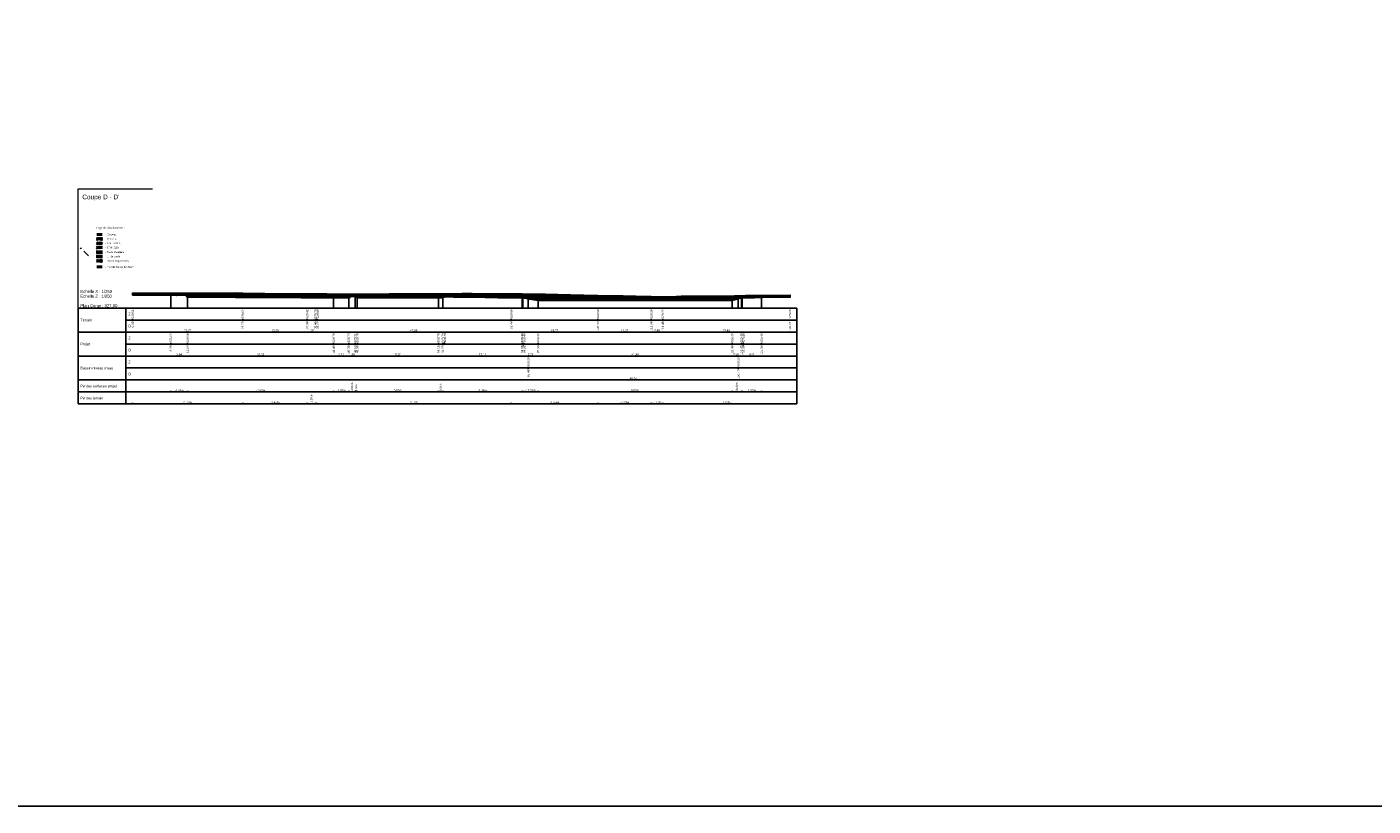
# Model space of a CAD drawing. Header units: centimetres. Extents: x -11246 to 29725, y -11714 to 13666.
# Tile 38 of 79: x 13154 to 16061, y 0 to 1681. Entities that reach past the tile are written whole.
import ezdxf
from ezdxf.enums import TextEntityAlignment as Align

# ---------------------------------------------------------------- set-up
doc = ezdxf.new("R2010")
doc.units = ezdxf.units.CM
doc.layers.add('0- Coupes', color=7, linetype='Continuous')
for name, color, linetype, lineweight in [('05-ANO Cotations', 7, 'Continuous', 15), ('Coupe - Cadre', 5, 'Continuous', 0), ('Coupe - Projet', 5, 'Continuous', 0), ('Coupe - Structure', 5, 'Continuous', 0), ('Coupe - Terrain', 5, 'Continuous', 0), ('Coupe - Terrassement', 5, 'Continuous', 0), ('Terrain - Profils - Calque temporaire', 5, 'Continuous', 0)]:
    doc.layers.add(name, color=color, linetype=linetype, lineweight=lineweight)
doc.styles.add('CoteHor', font='arial.ttf', dxfattribs={"height": 0.0022})
doc.styles.add('CoteHorA', font='arial.ttf', dxfattribs={"height": 0.0022})
doc.styles.add('CoteHorB', font='arial.ttf', dxfattribs={"height": 0.0022})
doc.styles.add('CoteHorC', font='arial.ttf', dxfattribs={"height": 0.0022})
doc.styles.add('CoteHorD', font='arial.ttf', dxfattribs={"height": 0.0022})
doc.styles.add('CoteTitre', font='arial.ttf', dxfattribs={"height": 0.0017})
doc.styles.add('CoteTitreA', font='arial.ttf', dxfattribs={"height": 0.0017})
doc.styles.add('CoteTitreB', font='arial.ttf', dxfattribs={"height": 0.0017})
doc.styles.add('CoteTitreC', font='arial.ttf', dxfattribs={"height": 0.0017})
doc.styles.add('CoteTitreD', font='arial.ttf', dxfattribs={"height": 0.0017})
doc.styles.add('CoteVert', font='arial.ttf', dxfattribs={"height": 0.0017})
doc.styles.add('CoteVertA', font='arial.ttf', dxfattribs={"height": 0.0017})
doc.styles.add('CoteVertB', font='arial.ttf', dxfattribs={"height": 0.0017})
doc.styles.add('ProfilCartouche', font='arial.ttf', dxfattribs={"height": 0.0025})
pattern_1 = [(90, (0, 0), (-0.225, 1e-17), []), (180, (0, 0), (-3e-17, -0.225), [])]
pattern_2 = [(135, (0, 0), (-0.31819805, -0.31819805), [])]
pattern_3 = [(135, (-19.38822, -186.32754), (-0.11156512, -0.11156512), []), (225, (-19.38822, -186.32754), (0.11156512, -0.11156512), [])]

# ---------------------------------------------------------------- blocks, each defined once
blk = doc.blocks.new('CADRE_4')
h = blk.add_hatch()
h.set_pattern_fill('_USER', color=31, scale=58.203949, angle=135, style=0, double=1, pattern_type=0)
h.set_pattern_definition([(135, (-11, 306), (-41.156, -41.156), []), (225, (-11, 306), (41.156, -41.156), [])])
h.paths.add_polyline_path([(-11.28, 339.8), (-9.23, 339.8), (-9.23, 340.82), (-11.28, 340.82)])
h = blk.add_hatch()
h.set_pattern_fill('_USER', color=214, scale=116.407899, angle=135, style=0, pattern_type=0)
h.set_pattern_definition([(135, (-11, 306), (-82.31, -82.31), [])])
h.paths.add_polyline_path([(-11.28, 338.26), (-9.23, 338.26), (-9.23, 339.29), (-11.28, 339.29)])
h = blk.add_hatch()
h.set_pattern_fill('_USER', color=154, scale=43.652962, angle=104.04, style=0, pattern_type=0)
h.set_pattern_definition([(104.04, (-11, 306), (-42.35, -10.59), [])])
h.paths.add_polyline_path([(-11.28, 333.66), (-9.23, 333.66), (-9.23, 334.68), (-11.28, 334.68)])
at = {"color": 7, "linetype": 'Continuous'}
for p, q in [((0, 329.75), (0, 330.27)), ((0, 329.75), (0, 330.27)), ((8.23, 327), (8.23, 330.02)), ((8.23, 327), (8.23, 330.02)), ((11.87, 327), (11.87, 329.96)), ((11.87, 327), (11.87, 329.96)), ((23.77, 329.76), (23.77, 330.28)), ((23.77, 329.76), (23.77, 330.28)), ((37.68, 329.56), (37.68, 330.08)), ((37.68, 329.56), (37.68, 330.08)), ((39.46, 329.53), (39.46, 330.04)), ((39.46, 329.53), (39.46, 330.04)), ((39.67, 329.54), (39.67, 330.05)), ((39.67, 329.54), (39.67, 330.05)), ((43.4, 327), (43.4, 329.79)), ((43.4, 327), (43.4, 329.79)), ((46.65, 327), (46.65, 329.73)), ((46.65, 327), (46.65, 329.73)), ((48.04, 327), (48.04, 329.71)), ((48.04, 327), (48.04, 329.71)), ((48.5, 327), (48.5, 329.7)), ((48.5, 327), (48.5, 329.7)), ((66.01, 327), (66.01, 329.7)), ((66.01, 327), (66.01, 329.7)), ((66.97, 327), (66.97, 329.7)), ((66.97, 327), (66.97, 329.7)), ((66.97, 327), (66.97, 329.63)), ((81.75, 329.59), (81.75, 330.11)), ((81.75, 329.59), (81.75, 330.11)), ((84.08, 327), (84.08, 329.4)), ((84.08, 327), (84.08, 329.4)), ((84.28, 327), (84.28, 329.4)), ((84.28, 327), (84.28, 329.4)), ((85.43, 327), (85.43, 329.2)), ((85.43, 327), (85.43, 329.2)), ((87.56, 327), (87.56, 328.83)), ((87.56, 327), (87.56, 328.83)), ((100.47, 329.24), (100.47, 329.76)), ((100.47, 329.24), (100.47, 329.76)), ((111.99, 329), (111.99, 329.52)), ((111.99, 329), (111.99, 329.52)), ((114.48, 328.96), (114.48, 329.47)), ((114.48, 328.96), (114.48, 329.47)), ((129.46, 327), (129.46, 328.83)), ((129.46, 327), (129.46, 328.83)), ((130.77, 327), (130.77, 329.2)), ((130.77, 327), (130.77, 329.2)), ((131.47, 327), (131.47, 329.4)), ((131.47, 327), (131.47, 329.4)), ((131.59, 327), (131.59, 329.4)), ((131.59, 327), (131.59, 329.4)), ((135.8, 327), (135.8, 329.49)), ((135.8, 327), (135.8, 329.49)), ((141.97, 329.3), (141.97, 329.82)), ((141.97, 329.3), (141.97, 329.82)), ((-11.8, 306.31), (-11.8, 327)), ((143.41, 327), (-11.8, 327)), ((143.41, 327), (-11.8, 327)), ((-11.8, 327), (-11.8, 306.31)), ((-11.8, 327), (-11.8, 306.31)), ((-1.45, 327), (-1.45, 306.31)), ((143.41, 306.31), (143.41, 327)), ((143.41, 327), (143.41, 306.31)), ((143.41, 327), (143.41, 306.31)), ((143.41, 324.41), (-1.45, 324.41)), ((143.41, 321.83), (-11.8, 321.83)), ((143.41, 321.83), (-11.8, 321.83)), ((143.41, 319.24), (-1.45, 319.24)), ((143.41, 316.65), (-11.8, 316.65)), ((143.41, 316.65), (-11.8, 316.65)), ((143.41, 314.07), (-1.45, 314.07)), ((143.41, 311.48), (-11.8, 311.48)), ((143.41, 311.48), (-11.8, 311.48)), ((143.41, 311.48), (-11.8, 311.48)), ((143.41, 308.89), (-11.8, 308.89)), ((143.41, 308.89), (-11.8, 308.89)), ((143.41, 306.31), (-11.8, 306.31)), ((143.41, 306.31), (-11.8, 306.31)), ((143.41, 306.31), (-11.8, 306.31))]:
    blk.add_line(p, q, dxfattribs=at)
at = {"color": 114, "linetype": 'Continuous'}
for p, q in [((0, 324.67), (0, 324.41)), ((0, 324.15), (0, 324.41)), ((23.77, 324.67), (23.77, 324.41)), ((23.77, 324.15), (23.77, 324.41)), ((37.68, 324.67), (37.68, 324.41)), ((37.68, 324.15), (37.68, 324.41)), ((39.46, 324.67), (39.46, 324.41)), ((39.46, 324.15), (39.46, 324.41)), ((39.94, 324.67), (39.67, 324.41)), ((39.94, 324.15), (39.67, 324.41)), ((81.75, 324.67), (81.75, 324.41)), ((81.75, 324.15), (81.75, 324.41)), ((100.47, 324.67), (100.47, 324.41)), ((100.47, 324.15), (100.47, 324.41)), ((111.99, 324.67), (111.99, 324.41)), ((111.99, 324.15), (111.99, 324.41)), ((114.48, 324.67), (114.48, 324.41)), ((114.48, 324.15), (114.48, 324.41)), ((0, 306.56), (0, 306.31)), ((23.77, 306.56), (23.77, 306.31)), ((37.68, 306.56), (37.68, 306.31)), ((39.46, 306.56), (39.46, 306.31)), ((39.67, 306.56), (39.67, 306.31)), ((81.75, 306.56), (81.75, 306.31)), ((100.47, 306.56), (100.47, 306.31)), ((111.99, 306.56), (111.99, 306.31)), ((114.48, 306.56), (114.48, 306.31))]:
    blk.add_line(p, q, dxfattribs=at)
at = {"color": 251, "linetype": 'Continuous'}
for p, q in [((8.23, 319.5), (8.23, 319.24)), ((8.23, 318.98), (8.23, 319.24)), ((11.87, 319.5), (11.87, 319.24)), ((11.87, 318.98), (11.87, 319.24)), ((43.4, 319.5), (43.4, 319.24)), ((43.4, 318.98), (43.4, 319.24)), ((46.65, 319.5), (46.65, 319.24)), ((46.65, 318.98), (46.65, 319.24)), ((48.04, 319.5), (48.04, 319.24)), ((48.04, 318.98), (48.04, 319.24)), ((48.52, 319.5), (48.5, 319.24)), ((48.52, 318.98), (48.5, 319.24)), ((66.01, 319.5), (66.01, 319.24)), ((66.01, 318.98), (66.01, 319.24)), ((66.97, 319.5), (66.97, 319.24)), ((67.45, 319.5), (66.97, 319.24)), ((66.97, 318.98), (66.97, 319.24)), ((84.08, 319.5), (84.08, 319.24)), ((84.08, 318.98), (84.08, 319.24)), ((84.57, 319.5), (84.28, 319.24)), ((84.57, 318.98), (84.28, 319.24)), ((87.56, 319.5), (87.56, 319.24)), ((87.56, 318.98), (87.56, 319.24)), ((129.46, 319.5), (129.46, 319.24)), ((129.46, 318.98), (129.46, 319.24)), ((131.47, 319.5), (131.47, 319.24)), ((131.47, 318.98), (131.47, 319.24)), ((131.96, 319.5), (131.59, 319.24)), ((131.96, 318.98), (131.59, 319.24)), ((135.8, 319.5), (135.8, 319.24)), ((135.8, 318.98), (135.8, 319.24)), ((8.23, 309.15), (8.23, 308.89)), ((11.87, 309.15), (11.87, 308.89)), ((11.87, 309.15), (11.87, 308.89)), ((43.4, 309.15), (43.4, 308.89)), ((46.65, 309.15), (46.65, 308.89)), ((46.65, 309.15), (46.65, 308.89)), ((48.04, 309.15), (48.04, 308.89)), ((48.5, 309.15), (48.5, 308.89)), ((48.5, 309.15), (48.5, 308.89)), ((66.01, 309.15), (66.01, 308.89)), ((66.97, 309.15), (66.97, 308.89)), ((66.97, 309.15), (66.97, 308.89)), ((84.08, 309.15), (84.08, 308.89)), ((84.08, 309.15), (84.08, 308.89)), ((84.28, 309.15), (84.28, 308.89)), ((87.56, 309.15), (87.56, 308.89)), ((129.46, 309.15), (129.46, 308.89)), ((131.47, 309.15), (131.47, 308.89)), ((131.59, 309.15), (131.59, 308.89)), ((131.59, 309.15), (131.59, 308.89)), ((135.8, 309.15), (135.8, 308.89))]:
    blk.add_line(p, q, dxfattribs=at)
at = {"color": 150, "linetype": 'Continuous'}
for p, q in [((85.43, 314.32), (85.43, 314.07)), ((85.43, 313.81), (85.43, 314.07)), ((130.77, 314.32), (130.77, 314.07)), ((130.77, 313.81), (130.77, 314.07))]:
    blk.add_line(p, q, dxfattribs=at)
at = {"style": 'ProfilCartouche'}
for s, p in [('Echelle X : 1/250', (-11.28, 330.58)), ('Echelle Z : 1/250', (-11.28, 329.56)), ('Plan Comp : 327.00', (-11.28, 327.51))]:
    blk.add_text(s, height=0.6467, dxfattribs=at).set_placement(p, align=Align.MIDDLE_LEFT)
at = {"color": 114}
for s, height, style, p in [('Z', 0.569, 'CoteHor', (-0.93, 325.71)), ('Terrain', 0.569, 'CoteHor', (-11.28, 324.41)), ('D', 0.569, 'CoteHor', (-0.93, 323.12)), ('Pentes terrain', 0.5691, 'CoteHorD', (-11.28, 307.6))]:
    blk.add_text(s, height=height, dxfattribs=dict(at, style=style)).set_placement(p, align=Align.MIDDLE_LEFT)
for s, style, p in [('330.01', 'CoteVert', (0, 324.8)), ('330.02', 'CoteVert', (23.77, 324.8)), ('329.82', 'CoteVert', (37.68, 324.8)), ('329.78', 'CoteVert', (39.46, 324.8)), ('329.80', 'CoteVert', (39.94, 324.8)), ('329.85', 'CoteVert', (81.75, 324.8)), ('329.50', 'CoteVert', (100.47, 324.8)), ('329.26', 'CoteVert', (111.99, 324.8)), ('329.22', 'CoteVert', (114.48, 324.8)), ('329.56', 'CoteVert', (141.97, 324.8)), ('-2.10%', 'CoteTitreD', (38.57, 306.36))]:
    blk.add_text(s, height=0.44, rotation=90, dxfattribs=dict(at, style=style)).set_placement(p, align=Align.MIDDLE_LEFT)
at = {"color": 114, "style": 'CoteVert'}
for s, p in [('0.00', (0, 324.03)), ('23.77', (23.77, 324.03)), ('37.68', (37.68, 324.03)), ('39.46', (39.46, 324.03)), ('39.67', (39.94, 324.03)), ('81.75', (81.75, 324.03)), ('100.47', (100.47, 324.03)), ('111.99', (111.99, 324.03)), ('114.48', (114.48, 324.03)), ('141.97', (141.97, 324.03))]:
    blk.add_text(s, height=0.44, rotation=90, dxfattribs=at).set_placement(p, align=Align.MIDDLE_RIGHT)
at = {"color": 251}
for s, height, style, p in [('Z', 0.569, 'CoteHorA', (-0.93, 320.53)), ('Projet', 0.569, 'CoteHorA', (-11.28, 319.24)), ('D', 0.569, 'CoteHorA', (-0.93, 317.95)), ('Pentes surfaces projet', 0.5691, 'CoteHorC', (-11.28, 310.19))]:
    blk.add_text(s, height=height, dxfattribs=dict(at, style=style)).set_placement(p, align=Align.MIDDLE_LEFT)
for s, height, style, p in [('330.02', 0.44, 'CoteVertA', (8.23, 319.63)), ('329.96', 0.44, 'CoteVertA', (11.87, 319.63)), ('329.79', 0.44, 'CoteVertA', (43.4, 319.63)), ('329.73', 0.44, 'CoteVertA', (46.65, 319.63)), ('329.71', 0.44, 'CoteVertA', (48.04, 319.63)), ('329.70', 0.44, 'CoteVertA', (48.52, 319.63)), ('329.70', 0.44, 'CoteVertA', (66.01, 319.63)), ('329.70', 0.44, 'CoteVertA', (66.97, 319.63)), ('329.63', 0.44, 'CoteVertA', (67.45, 319.63)), ('329.40', 0.44, 'CoteVertA', (84.08, 319.63)), ('329.40', 0.44, 'CoteVertA', (84.57, 319.63)), ('328.83', 0.44, 'CoteVertA', (87.56, 319.63)), ('328.83', 0.44, 'CoteVertA', (129.46, 319.63)), ('329.40', 0.44, 'CoteVertA', (131.47, 319.63)), ('329.40', 0.44, 'CoteVertA', (131.96, 319.63)), ('329.49', 0.44, 'CoteVertA', (135.8, 319.63)), ('-1.55%', 0.44, 'CoteTitreC', (47.35, 308.94)), ('-1.55%', 0.373, 'CoteTitreC', (48.27, 308.94)), ('0.00%', 0.44, 'CoteTitreC', (66.49, 308.94)), ('28.39%', 0.44, 'CoteTitreC', (130.47, 308.94))]:
    blk.add_text(s, height=height, rotation=90, dxfattribs=dict(at, style=style)).set_placement(p, align=Align.MIDDLE_LEFT)
at = {"color": 114}
for s, style, p in [('23.77', 'CoteTitre', (11.89, 321.83)), ('13.90', 'CoteTitre', (30.73, 321.83)), ('1.78', 'CoteTitre', (38.57, 321.83)), ('42.09', 'CoteTitre', (60.71, 321.83)), ('18.72', 'CoteTitre', (91.11, 321.83)), ('11.52', 'CoteTitre', (106.23, 321.83)), ('2.49', 'CoteTitre', (113.23, 321.83)), ('27.49', 'CoteTitre', (128.22, 321.83)), ('0.07%', 'CoteTitreD', (11.89, 306.31)), ('-1.45%', 'CoteTitreD', (30.73, 306.31)), ('0.12%', 'CoteTitreD', (60.71, 306.31)), ('-1.85%', 'CoteTitreD', (91.11, 306.31)), ('-2.09%', 'CoteTitreD', (106.23, 306.31)), ('-1.77%', 'CoteTitreD', (113.23, 306.31)), ('1.26%', 'CoteTitreD', (128.22, 306.31))]:
    blk.add_text(s, height=0.44, dxfattribs=dict(at, style=style)).set_placement(p, align=Align.BOTTOM_CENTER)
at = {"color": 251, "style": 'CoteVertA'}
for s, p in [('8.23', (8.23, 318.85)), ('11.87', (11.87, 318.85)), ('43.40', (43.4, 318.85)), ('46.65', (46.65, 318.85)), ('48.04', (48.04, 318.85)), ('48.50', (48.52, 318.85)), ('66.01', (66.01, 318.85)), ('66.97', (66.97, 318.85)), ('84.08', (84.08, 318.85)), ('84.28', (84.57, 318.85)), ('87.56', (87.56, 318.85)), ('129.46', (129.46, 318.85)), ('131.47', (131.47, 318.85)), ('131.59', (131.96, 318.85)), ('135.80', (135.8, 318.85))]:
    blk.add_text(s, height=0.44, rotation=90, dxfattribs=at).set_placement(p, align=Align.MIDDLE_RIGHT)
at = {"color": 251}
for s, style, p in [('3.64', 'CoteTitreA', (10.05, 316.65)), ('31.53', 'CoteTitreA', (27.63, 316.65)), ('3.25', 'CoteTitreA', (45.02, 316.65)), ('1.39', 'CoteTitreA', (47.35, 316.65)), ('17.51', 'CoteTitreA', (57.26, 316.65)), ('17.11', 'CoteTitreA', (75.53, 316.65)), ('3.28', 'CoteTitreA', (85.92, 316.65)), ('41.90', 'CoteTitreA', (108.51, 316.65)), ('2.01', 'CoteTitreA', (130.47, 316.65)), ('4.21', 'CoteTitreA', (133.69, 316.65)), ('-1.53%', 'CoteTitreC', (10.05, 308.89)), ('-0.56%', 'CoteTitreC', (27.63, 308.89)), ('-1.82%', 'CoteTitreC', (45.02, 308.89)), ('0.00%', 'CoteTitreC', (57.26, 308.89)), ('-1.36%', 'CoteTitreC', (75.53, 308.89)), ('-17.39%', 'CoteTitreC', (85.92, 308.89)), ('0.00%', 'CoteTitreC', (108.51, 308.89)), ('2.06%', 'CoteTitreC', (133.69, 308.89))]:
    blk.add_text(s, height=0.44, dxfattribs=dict(at, style=style)).set_placement(p, align=Align.BOTTOM_CENTER)
at = {"color": 150, "style": 'CoteHorB'}
for s, height, p in [("Bassin niveau d'eau", 0.5691, (-11.28, 314.07)), ('Z', 0.569, (-0.93, 315.36)), ('D', 0.569, (-0.93, 312.77))]:
    blk.add_text(s, height=height, dxfattribs=at).set_placement(p, align=Align.MIDDLE_LEFT)
at = {"color": 150, "style": 'CoteVertB'}
for p in [(85.43, 314.45), (130.77, 314.45)]:
    blk.add_text('329.20', height=0.44, rotation=90, dxfattribs=at).set_placement(p, align=Align.MIDDLE_LEFT)
for s, p in [('85.43', (85.43, 313.68)), ('130.77', (130.77, 313.68))]:
    blk.add_text(s, height=0.44, rotation=90, dxfattribs=at).set_placement(p, align=Align.MIDDLE_RIGHT)
at = {"color": 150, "style": 'CoteTitreB'}
blk.add_text('45.34', height=0.44, dxfattribs=at).set_placement((108.1, 311.48), align=Align.BOTTOM_CENTER)
blk = doc.blocks.new('DESSIN_4_unnamed')
at = {"layer": 'Coupe - Structure'}
for color, points in [(8, [(-7.79, 342.57), (-6.53, 342.57), (-6.53, 343.2), (-7.79, 343.2)]), (251, [(-7.79, 335.56), (-6.53, 335.56), (-6.53, 336.19), (-7.79, 336.19)]), (255, [(8.23, 330.02), (8.55, 330.01), (8.75, 330), (9.16, 329.98), (9.54, 329.94), (11.87, 329.96), (11.87, 329.76), (9.54, 329.74), (9.16, 329.78), (8.75, 329.8), (8.55, 329.81), (8.23, 329.82)]), (8, [(11.87, 329.96), (12.43, 329.97), (12.58, 329.97), (15.12, 329.96), (18.08, 329.94), (22.19, 329.92), (23.77, 329.91), (33.27, 329.86), (34.47, 329.85), (36.36, 329.84), (36.91, 329.84), (37.68, 329.84), (38.84, 329.83), (39.32, 329.83), (39.46, 329.83), (39.56, 329.83), (39.67, 329.83), (41.91, 329.82), (43.4, 329.79), (46.65, 329.73), (46.65, 329.67), (43.4, 329.73), (41.91, 329.76), (39.67, 329.77), (39.56, 329.77), (39.46, 329.77), (39.32, 329.77), (38.84, 329.77), (37.68, 329.78), (36.91, 329.78), (36.36, 329.78), (34.47, 329.79), (33.27, 329.8), (23.77, 329.85), (22.19, 329.86), (18.08, 329.88), (15.12, 329.9), (12.58, 329.91), (12.43, 329.91), (11.87, 329.9)]), (255, [(11.87, 329.9), (12.43, 329.91), (12.58, 329.91), (15.12, 329.9), (18.08, 329.88), (22.19, 329.86), (23.77, 329.85), (33.27, 329.8), (34.47, 329.79), (36.36, 329.78), (36.91, 329.78), (37.68, 329.78), (38.84, 329.77), (39.32, 329.77), (39.46, 329.77), (39.56, 329.77), (39.67, 329.77), (41.91, 329.76), (43.4, 329.73), (46.65, 329.67), (46.65, 329.52), (43.4, 329.58), (41.91, 329.61), (39.67, 329.62), (39.56, 329.62), (39.46, 329.62), (39.32, 329.62), (38.84, 329.62), (37.68, 329.63), (36.91, 329.63), (36.36, 329.63), (34.47, 329.64), (33.27, 329.65), (23.77, 329.7), (22.19, 329.71), (18.08, 329.73), (15.12, 329.75), (12.58, 329.76), (12.43, 329.76), (11.87, 329.75)]), (255, [(11.87, 329.75), (12.43, 329.76), (12.58, 329.76), (15.12, 329.75), (18.08, 329.73), (22.19, 329.71), (23.77, 329.7), (33.27, 329.65), (34.47, 329.64), (36.36, 329.63), (36.91, 329.63), (37.68, 329.63), (38.84, 329.62), (39.32, 329.62), (39.46, 329.62), (39.56, 329.62), (39.67, 329.62), (41.91, 329.61), (43.4, 329.58), (46.65, 329.52), (46.65, 329.32), (43.4, 329.38), (41.91, 329.41), (39.67, 329.42), (39.56, 329.42), (39.46, 329.42), (39.32, 329.42), (38.84, 329.42), (37.68, 329.43), (36.91, 329.43), (36.36, 329.43), (34.47, 329.44), (33.27, 329.45), (23.77, 329.5), (22.19, 329.51), (18.08, 329.53), (15.12, 329.55), (12.58, 329.56), (12.43, 329.56), (11.87, 329.55)]), (255, [(11.87, 329.55), (12.43, 329.56), (12.58, 329.56), (15.12, 329.55), (18.08, 329.53), (22.19, 329.51), (23.77, 329.5), (33.27, 329.45), (34.47, 329.44), (36.36, 329.43), (36.91, 329.43), (37.68, 329.43), (38.84, 329.42), (39.32, 329.42), (39.46, 329.42), (39.56, 329.42), (39.67, 329.42), (41.91, 329.41), (43.4, 329.38), (46.65, 329.32), (46.65, 329.12), (43.4, 329.18), (41.91, 329.21), (39.67, 329.22), (39.56, 329.22), (39.46, 329.22), (39.32, 329.22), (38.84, 329.22), (37.68, 329.23), (36.91, 329.23), (36.36, 329.23), (34.47, 329.24), (33.27, 329.25), (23.77, 329.3), (22.19, 329.31), (18.08, 329.33), (15.12, 329.35), (12.58, 329.36), (12.43, 329.36), (11.87, 329.35)]), (255, [(46.65, 329.73), (47.1, 329.72), (48.04, 329.71), (48.5, 329.7), (48.5, 329.5), (48.04, 329.51), (47.1, 329.52), (46.65, 329.53)]), (250, [(48.5, 329.7), (49.44, 329.7), (51.38, 329.7), (54.47, 329.7), (55.4, 329.7), (55.75, 329.7), (58.56, 329.7), (60.43, 329.7), (61.56, 329.7), (62.47, 329.7), (65.39, 329.7), (66.01, 329.7), (66.97, 329.7), (66.97, 329.2), (66.01, 329.2), (65.39, 329.2), (62.47, 329.2), (61.56, 329.2), (60.43, 329.2), (58.56, 329.2), (55.75, 329.2), (55.4, 329.2), (54.47, 329.2), (51.38, 329.2), (49.44, 329.2), (48.5, 329.2)]), (255, [(66.97, 329.63), (69.25, 329.59), (71.14, 329.57), (73.32, 329.53), (78.82, 329.45), (80.17, 329.44), (81.75, 329.43), (82.96, 329.42), (84.08, 329.4), (84.08, 329.2), (82.96, 329.22), (81.75, 329.23), (80.17, 329.24), (78.82, 329.25), (73.32, 329.33), (71.14, 329.37), (69.25, 329.39), (66.97, 329.43)]), (255, [(131.59, 329.4), (132.3, 329.4), (134.28, 329.41), (135.8, 329.49), (135.8, 329.29), (134.28, 329.21), (132.3, 329.2), (131.59, 329.2)])]:
    blk.add_hatch(color=color, dxfattribs=at).paths.add_polyline_path(points)
h = blk.add_hatch(dxfattribs=at)
h.set_pattern_fill('_USER', color=31, scale=0.157777, angle=135, style=0, double=1, pattern_type=0)
h.set_pattern_definition(pattern_3)
h.paths.add_polyline_path([(-7.79, 341.62), (-6.53, 341.62), (-6.53, 342.25), (-7.79, 342.25)])
h = blk.add_hatch(dxfattribs=at)
h.set_pattern_fill('_USER', color=214, scale=0.157777, angle=135, style=0, pattern_type=0)
h.set_pattern_definition([(135, (-8.34384, 316.98078), (-0.1115651, -0.1115651), [])])
h.paths.add_polyline_path([(-7.79, 340.67), (-6.53, 340.67), (-6.53, 341.3), (-7.79, 341.3)])
h = blk.add_hatch(dxfattribs=at)
h.set_pattern_fill('_USER', color=30, scale=0.157777, angle=116.57, style=0, pattern_type=0)
h.set_pattern_definition([(116.57, (-8.34384, 316.98078), (-0.1411139, -0.0705722), [])])
h.paths.add_polyline_path([(-7.79, 339.72), (-6.53, 339.72), (-6.53, 340.35), (-7.79, 340.35)])
h = blk.add_hatch(dxfattribs=at)
h.set_pattern_fill('_USER', color=62, scale=0.157777, angle=90, style=0, double=1, pattern_type=0)
h.set_pattern_definition([(90, (-19.38822, -186.32754), (-0.157776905, 1e-17), []), (180, (-19.38822, -186.32754), (-2e-17, -0.157776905), [])])
h.paths.add_polyline_path([(-7.79, 338.77), (-6.53, 338.77), (-6.53, 339.4), (-7.79, 339.4)])
h = blk.add_hatch(dxfattribs=at)
h.set_pattern_fill('_USER', color=51, scale=0.157777, angle=90, style=0, double=1, pattern_type=0)
h.set_pattern_definition([(90, (-8.34384, 316.98078), (-0.1577769, 1e-17), []), (180, (-8.34384, 316.98078), (-2e-17, -0.1577769), [])])
h.paths.add_polyline_path([(-7.79, 337.82), (-6.53, 337.82), (-6.53, 338.45), (-7.79, 338.45)])
h = blk.add_hatch(dxfattribs=at)
h.set_pattern_fill('_USER', color=250, scale=0.157777, angle=135, style=0, double=1, pattern_type=0)
h.set_pattern_definition(pattern_3)
h.paths.add_polyline_path([(-7.79, 336.87), (-6.53, 336.87), (-6.53, 337.5), (-7.79, 337.5)])
h = blk.add_hatch(dxfattribs=at)
h.set_pattern_fill('_USER', color=62, scale=0.225, angle=90, style=0, double=1, pattern_type=0)
h.set_pattern_definition(pattern_1)
h.paths.add_polyline_path([(8.23, 330.02), (8.55, 330.01), (8.75, 330), (9.16, 329.98), (9.54, 329.94), (11.87, 329.96), (11.87, 329.76), (9.54, 329.74), (9.16, 329.78), (8.75, 329.8), (8.55, 329.81), (8.23, 329.82)])
h = blk.add_hatch(dxfattribs=at)
h.set_pattern_fill('_USER', color=31, scale=0.225, angle=135, style=0, double=1, pattern_type=0)
h.set_pattern_definition([(135, (0, 0), (-0.15909903, -0.15909903), []), (225, (0, 0), (0.15909903, -0.15909903), [])])
h.paths.add_polyline_path([(11.87, 329.9), (12.43, 329.91), (12.58, 329.91), (15.12, 329.9), (18.08, 329.88), (22.19, 329.86), (23.77, 329.85), (33.27, 329.8), (34.47, 329.79), (36.36, 329.78), (36.91, 329.78), (37.68, 329.78), (38.84, 329.77), (39.32, 329.77), (39.46, 329.77), (39.56, 329.77), (39.67, 329.77), (41.91, 329.76), (43.4, 329.73), (46.65, 329.67), (46.65, 329.52), (43.4, 329.58), (41.91, 329.61), (39.67, 329.62), (39.56, 329.62), (39.46, 329.62), (39.32, 329.62), (38.84, 329.62), (37.68, 329.63), (36.91, 329.63), (36.36, 329.63), (34.47, 329.64), (33.27, 329.65), (23.77, 329.7), (22.19, 329.71), (18.08, 329.73), (15.12, 329.75), (12.58, 329.76), (12.43, 329.76), (11.87, 329.75)])
h = blk.add_hatch(dxfattribs=at)
h.set_pattern_fill('_USER', color=214, scale=0.45, angle=135, style=0, pattern_type=0)
h.set_pattern_definition(pattern_2)
h.paths.add_polyline_path([(11.87, 329.75), (12.43, 329.76), (12.58, 329.76), (15.12, 329.75), (18.08, 329.73), (22.19, 329.71), (23.77, 329.7), (33.27, 329.65), (34.47, 329.64), (36.36, 329.63), (36.91, 329.63), (37.68, 329.63), (38.84, 329.62), (39.32, 329.62), (39.46, 329.62), (39.56, 329.62), (39.67, 329.62), (41.91, 329.61), (43.4, 329.58), (46.65, 329.52), (46.65, 329.32), (43.4, 329.38), (41.91, 329.41), (39.67, 329.42), (39.56, 329.42), (39.46, 329.42), (39.32, 329.42), (38.84, 329.42), (37.68, 329.43), (36.91, 329.43), (36.36, 329.43), (34.47, 329.44), (33.27, 329.45), (23.77, 329.5), (22.19, 329.51), (18.08, 329.53), (15.12, 329.55), (12.58, 329.56), (12.43, 329.56), (11.87, 329.55)])
h = blk.add_hatch(dxfattribs=at)
h.set_pattern_fill('_USER', color=214, scale=0.45, angle=135, style=0, pattern_type=0)
h.set_pattern_definition(pattern_2)
h.paths.add_polyline_path([(11.87, 329.55), (12.43, 329.56), (12.58, 329.56), (15.12, 329.55), (18.08, 329.53), (22.19, 329.51), (23.77, 329.5), (33.27, 329.45), (34.47, 329.44), (36.36, 329.43), (36.91, 329.43), (37.68, 329.43), (38.84, 329.42), (39.32, 329.42), (39.46, 329.42), (39.56, 329.42), (39.67, 329.42), (41.91, 329.41), (43.4, 329.38), (46.65, 329.32), (46.65, 329.12), (43.4, 329.18), (41.91, 329.21), (39.67, 329.22), (39.56, 329.22), (39.46, 329.22), (39.32, 329.22), (38.84, 329.22), (37.68, 329.23), (36.91, 329.23), (36.36, 329.23), (34.47, 329.24), (33.27, 329.25), (23.77, 329.3), (22.19, 329.31), (18.08, 329.33), (15.12, 329.35), (12.58, 329.36), (12.43, 329.36), (11.87, 329.35)])
h = blk.add_hatch(dxfattribs=at)
h.set_pattern_fill('_USER', color=62, scale=0.225, angle=90, style=0, double=1, pattern_type=0)
h.set_pattern_definition(pattern_1)
h.paths.add_polyline_path([(46.65, 329.73), (47.1, 329.72), (48.04, 329.71), (48.5, 329.7), (48.5, 329.5), (48.04, 329.51), (47.1, 329.52), (46.65, 329.53)])
h = blk.add_hatch(dxfattribs=at)
h.set_pattern_fill('_USER', color=62, scale=0.225, angle=90, style=0, double=1, pattern_type=0)
h.set_pattern_definition(pattern_1)
h.paths.add_polyline_path([(66.97, 329.63), (69.25, 329.59), (71.14, 329.57), (73.32, 329.53), (78.82, 329.45), (80.17, 329.44), (81.75, 329.43), (82.96, 329.42), (84.08, 329.4), (84.08, 329.2), (82.96, 329.22), (81.75, 329.23), (80.17, 329.24), (78.82, 329.25), (73.32, 329.33), (71.14, 329.37), (69.25, 329.39), (66.97, 329.43)])
h = blk.add_hatch(dxfattribs=at)
h.set_pattern_fill('_USER', color=62, scale=0.225, angle=90, style=0, double=1, pattern_type=0)
h.set_pattern_definition(pattern_1)
h.paths.add_polyline_path([(131.59, 329.4), (132.3, 329.4), (134.28, 329.41), (135.8, 329.49), (135.8, 329.29), (134.28, 329.21), (132.3, 329.2), (131.59, 329.2)])
at = {"layer": 'Terrain - Profils - Calque temporaire'}
blk.add_hatch(color=51, dxfattribs=at).paths.add_polyline_path([(8.55, 329.98), (8.75, 329.97), (11.87, 329.97), (15.12, 329.98), (18.08, 330.01), (22.19, 330.03), (23.77, 330.02), (33.27, 329.88), (34.47, 329.87), (36.36, 329.84), (36.91, 329.84), (37.68, 329.82), (38.84, 329.8), (39.32, 329.79), (39.46, 329.78), (39.56, 329.8), (39.67, 329.8), (43.4, 329.8), (46.65, 329.81), (47.1, 329.81), (48.5, 329.81), (51.38, 329.81), (55.4, 329.82), (60.43, 329.84), (62.47, 329.84), (66.01, 329.87), (66.97, 329.87), (71.14, 329.9), (73.32, 329.93), (81.75, 329.85), (84.08, 329.82), (89.14, 329.77), (94.53, 329.66), (100.3, 329.51), (100.47, 329.5), (104.18, 329.43), (105.7, 329.41), (105.93, 329.41), (108.68, 329.36), (111.99, 329.26), (114.24, 329.22), (114.37, 329.2), (114.48, 329.22), (114.49, 329.22), (115.32, 329.22), (115.44, 329.22), (115.51, 329.22), (117.4, 329.3), (118.46, 329.32), (119.14, 329.34), (122.08, 329.36), (129.93, 329.44), (131.59, 329.45), (132.3, 329.46), (135.8, 329.5), (135.8, 329.29), (134.28, 329.21), (132.3, 329.2), (131.59, 329.2), (131.59, 329.4), (131.48, 329.4), (131.47, 329.4), (131.28, 329.34), (130.77, 329.2), (129.93, 328.96), (129.46, 328.83), (127.51, 328.83), (123.99, 328.83), (122.08, 328.83), (119.14, 328.83), (118.63, 328.83), (118.46, 328.83), (117.4, 328.83), (115.51, 328.83), (115.44, 328.83), (115.32, 328.83), (114.49, 328.83), (114.48, 328.83), (114.37, 328.83), (114.24, 328.83), (113.51, 328.83), (111.99, 328.83), (108.68, 328.83), (105.93, 328.83), (105.7, 328.83), (104.18, 328.83), (100.47, 328.83), (100.3, 328.83), (100.2, 328.83), (95.89, 328.83), (94.53, 328.83), (93.64, 328.83), (89.14, 328.83), (88.25, 328.83), (87.83, 328.83), (87.56, 328.83), (85.84, 329.13), (85.43, 329.2), (84.28, 329.4), (84.21, 329.4), (84.08, 329.4), (84.08, 329.2), (82.96, 329.22), (81.75, 329.23), (80.17, 329.24), (78.82, 329.25), (73.32, 329.33), (71.14, 329.37), (69.25, 329.39), (66.97, 329.43), (66.97, 329.2), (66.01, 329.2), (65.39, 329.2), (62.47, 329.2), (61.56, 329.2), (60.43, 329.2), (58.56, 329.2), (55.75, 329.2), (55.4, 329.2), (54.47, 329.2), (51.38, 329.2), (49.44, 329.2), (48.5, 329.2), (48.5, 329.5), (48.04, 329.51), (47.1, 329.52), (46.65, 329.53), (46.65, 329.12), (43.4, 329.18), (41.91, 329.21), (39.67, 329.22), (39.56, 329.22), (39.46, 329.22), (39.32, 329.22), (38.84, 329.22), (37.68, 329.23), (36.91, 329.23), (36.36, 329.23), (34.47, 329.24), (33.27, 329.25), (23.77, 329.3), (22.19, 329.31), (18.08, 329.33), (15.12, 329.35), (12.58, 329.36), (12.43, 329.36), (11.87, 329.35), (11.87, 329.76), (9.54, 329.74), (9.16, 329.78), (8.75, 329.8), (8.55, 329.81), (8.23, 329.82), (8.23, 329.98)])
at = {"layer": 'Coupe - Cadre', "color": 251, "linetype": 'Continuous', "lineweight": 53}
for p, q in [((8.23, 329.82), (8.23, 330.02)), ((135.8, 329.29), (135.8, 329.5))]:
    blk.add_line(p, q, dxfattribs=at)
at = {"layer": 'Coupe - Projet', "color": 251, "linetype": 'Continuous', "lineweight": 53}
for p, q in [((8.23, 329.82), (8.23, 330.02)), ((11.87, 329.76), (11.87, 329.96)), ((11.87, 329.35), (11.87, 329.96)), ((46.65, 329.12), (46.65, 329.73)), ((46.65, 329.53), (46.65, 329.73)), ((48.5, 329.5), (48.5, 329.7)), ((48.5, 329.2), (48.5, 329.7)), ((66.97, 329.2), (66.97, 329.7)), ((66.97, 329.43), (66.97, 329.63)), ((84.08, 329.2), (84.08, 329.4)), ((84.08, 329.4), (84.08, 329.4)), ((131.59, 329.4), (131.59, 329.4)), ((131.59, 329.2), (131.59, 329.4)), ((135.8, 329.29), (135.8, 329.49))]:
    blk.add_line(p, q, dxfattribs=at)
at = {"layer": 'Coupe - Projet', "color": 251, "linetype": 'Continuous', "lineweight": 53, "flags": 128}
for points in [[(8.23, 330.02), (8.55, 330.01), (8.75, 330), (9.16, 329.98), (9.54, 329.94), (11.87, 329.96)], [(11.87, 329.96), (12.43, 329.97), (12.58, 329.97), (15.12, 329.96), (18.08, 329.94), (22.19, 329.92), (23.77, 329.91), (33.27, 329.86), (34.47, 329.85), (36.36, 329.84), (36.91, 329.84), (37.68, 329.84), (38.84, 329.83), (39.32, 329.83), (39.46, 329.83), (39.56, 329.83), (39.67, 329.83), (41.91, 329.82), (43.4, 329.79), (46.65, 329.73)], [(46.65, 329.73), (47.1, 329.72), (48.04, 329.71), (48.5, 329.7)], [(48.5, 329.7), (49.44, 329.7), (51.38, 329.7), (54.47, 329.7), (55.4, 329.7), (55.75, 329.7), (58.56, 329.7), (60.43, 329.7), (61.56, 329.7), (62.47, 329.7), (65.39, 329.7), (66.01, 329.7), (66.97, 329.7)], [(66.97, 329.63), (69.25, 329.59), (71.14, 329.57), (73.32, 329.53), (78.82, 329.45), (80.17, 329.44), (81.75, 329.43), (82.96, 329.42), (84.08, 329.4)], [(84.08, 329.4), (84.21, 329.4), (84.28, 329.4), (85.43, 329.2), (85.84, 329.13), (87.56, 328.83), (87.83, 328.83), (88.25, 328.83), (89.14, 328.83), (93.64, 328.83), (94.53, 328.83), (95.89, 328.83), (100.2, 328.83), (100.3, 328.83), (100.47, 328.83), (104.18, 328.83), (105.7, 328.83), (105.93, 328.83), (108.68, 328.83), (111.99, 328.83), (113.51, 328.83), (114.24, 328.83), (114.37, 328.83), (114.48, 328.83), (114.49, 328.83), (115.32, 328.83), (115.44, 328.83), (115.51, 328.83), (117.4, 328.83), (118.46, 328.83), (118.63, 328.83), (119.14, 328.83), (122.08, 328.83), (123.99, 328.83), (127.51, 328.83), (129.46, 328.83), (129.93, 328.96), (130.77, 329.2), (131.28, 329.34), (131.47, 329.4), (131.48, 329.4), (131.59, 329.4)], [(131.59, 329.4), (132.3, 329.4), (134.28, 329.41), (135.8, 329.49)]]:
    blk.add_lwpolyline(points, dxfattribs=at)
at = {"layer": 'Coupe - Structure', "color": 7, "linetype": 'Continuous', "lineweight": -3, "flags": 128}
for points in [[(8.23, 330.02), (8.55, 330.01), (8.75, 330), (9.16, 329.98), (9.54, 329.94), (11.87, 329.96), (11.87, 329.76), (9.54, 329.74), (9.16, 329.78), (8.75, 329.8), (8.55, 329.81), (8.23, 329.82)], [(11.87, 329.96), (12.43, 329.97), (12.58, 329.97), (15.12, 329.96), (18.08, 329.94), (22.19, 329.92), (23.77, 329.91), (33.27, 329.86), (34.47, 329.85), (36.36, 329.84), (36.91, 329.84), (37.68, 329.84), (38.84, 329.83), (39.32, 329.83), (39.46, 329.83), (39.56, 329.83), (39.67, 329.83), (41.91, 329.82), (43.4, 329.79), (46.65, 329.73), (46.65, 329.67), (43.4, 329.73), (41.91, 329.76), (39.67, 329.77), (39.56, 329.77), (39.46, 329.77), (39.32, 329.77), (38.84, 329.77), (37.68, 329.78), (36.91, 329.78), (36.36, 329.78), (34.47, 329.79), (33.27, 329.8), (23.77, 329.85), (22.19, 329.86), (18.08, 329.88), (15.12, 329.9), (12.58, 329.91), (12.43, 329.91), (11.87, 329.9)], [(11.87, 329.9), (12.43, 329.91), (12.58, 329.91), (15.12, 329.9), (18.08, 329.88), (22.19, 329.86), (23.77, 329.85), (33.27, 329.8), (34.47, 329.79), (36.36, 329.78), (36.91, 329.78), (37.68, 329.78), (38.84, 329.77), (39.32, 329.77), (39.46, 329.77), (39.56, 329.77), (39.67, 329.77), (41.91, 329.76), (43.4, 329.73), (46.65, 329.67), (46.65, 329.52), (43.4, 329.58), (41.91, 329.61), (39.67, 329.62), (39.56, 329.62), (39.46, 329.62), (39.32, 329.62), (38.84, 329.62), (37.68, 329.63), (36.91, 329.63), (36.36, 329.63), (34.47, 329.64), (33.27, 329.65), (23.77, 329.7), (22.19, 329.71), (18.08, 329.73), (15.12, 329.75), (12.58, 329.76), (12.43, 329.76), (11.87, 329.75)], [(11.87, 329.75), (12.43, 329.76), (12.58, 329.76), (15.12, 329.75), (18.08, 329.73), (22.19, 329.71), (23.77, 329.7), (33.27, 329.65), (34.47, 329.64), (36.36, 329.63), (36.91, 329.63), (37.68, 329.63), (38.84, 329.62), (39.32, 329.62), (39.46, 329.62), (39.56, 329.62), (39.67, 329.62), (41.91, 329.61), (43.4, 329.58), (46.65, 329.52), (46.65, 329.32), (43.4, 329.38), (41.91, 329.41), (39.67, 329.42), (39.56, 329.42), (39.46, 329.42), (39.32, 329.42), (38.84, 329.42), (37.68, 329.43), (36.91, 329.43), (36.36, 329.43), (34.47, 329.44), (33.27, 329.45), (23.77, 329.5), (22.19, 329.51), (18.08, 329.53), (15.12, 329.55), (12.58, 329.56), (12.43, 329.56), (11.87, 329.55)], [(11.87, 329.55), (12.43, 329.56), (12.58, 329.56), (15.12, 329.55), (18.08, 329.53), (22.19, 329.51), (23.77, 329.5), (33.27, 329.45), (34.47, 329.44), (36.36, 329.43), (36.91, 329.43), (37.68, 329.43), (38.84, 329.42), (39.32, 329.42), (39.46, 329.42), (39.56, 329.42), (39.67, 329.42), (41.91, 329.41), (43.4, 329.38), (46.65, 329.32), (46.65, 329.12), (43.4, 329.18), (41.91, 329.21), (39.67, 329.22), (39.56, 329.22), (39.46, 329.22), (39.32, 329.22), (38.84, 329.22), (37.68, 329.23), (36.91, 329.23), (36.36, 329.23), (34.47, 329.24), (33.27, 329.25), (23.77, 329.3), (22.19, 329.31), (18.08, 329.33), (15.12, 329.35), (12.58, 329.36), (12.43, 329.36), (11.87, 329.35)], [(46.65, 329.73), (47.1, 329.72), (48.04, 329.71), (48.5, 329.7), (48.5, 329.5), (48.04, 329.51), (47.1, 329.52), (46.65, 329.53)], [(66.97, 329.63), (69.25, 329.59), (71.14, 329.57), (73.32, 329.53), (78.82, 329.45), (80.17, 329.44), (81.75, 329.43), (82.96, 329.42), (84.08, 329.4), (84.08, 329.2), (82.96, 329.22), (81.75, 329.23), (80.17, 329.24), (78.82, 329.25), (73.32, 329.33), (71.14, 329.37), (69.25, 329.39), (66.97, 329.43)], [(131.59, 329.4), (132.3, 329.4), (134.28, 329.41), (135.8, 329.49), (135.8, 329.29), (134.28, 329.21), (132.3, 329.2), (131.59, 329.2)]]:
    blk.add_lwpolyline(points, close=True, dxfattribs=at)
at = {"layer": 'Coupe - Terrain', "color": 114, "linetype": 'Continuous', "lineweight": 53, "flags": 128}
blk.add_lwpolyline([(0, 330.01), (2.26, 330.02), (8.23, 329.98), (8.55, 329.98), (8.75, 329.97), (11.87, 329.97), (15.12, 329.98), (18.08, 330.01), (22.19, 330.03), (23.77, 330.02), (33.27, 329.88), (34.47, 329.87), (36.36, 329.84), (36.91, 329.84), (37.68, 329.82), (38.84, 329.8), (39.32, 329.79), (39.46, 329.78), (39.56, 329.8), (39.67, 329.8), (43.4, 329.8), (46.65, 329.81), (47.1, 329.81), (48.5, 329.81), (51.38, 329.81), (55.4, 329.82), (60.43, 329.84), (62.47, 329.84), (66.01, 329.87), (66.97, 329.87), (71.14, 329.9), (73.32, 329.93), (81.75, 329.85), (84.08, 329.82), (89.14, 329.77), (94.53, 329.66), (100.3, 329.51), (100.47, 329.5), (104.18, 329.43), (105.7, 329.41), (105.93, 329.41), (108.68, 329.36), (111.99, 329.26), (114.24, 329.22), (114.37, 329.2), (114.48, 329.22), (114.49, 329.22), (115.32, 329.22), (115.44, 329.22), (115.51, 329.22), (117.4, 329.3), (118.46, 329.32), (119.14, 329.34), (122.08, 329.36), (129.93, 329.44), (131.59, 329.45), (132.3, 329.46), (135.8, 329.5), (141.97, 329.56)], dxfattribs=at)
at = {"layer": 'Coupe - Terrassement', "color": 150, "linetype": 'Continuous', "lineweight": 60}
blk.add_line((85.43, 329.2), (130.77, 329.2), dxfattribs=at)
at = {"layer": 'Coupe - Terrassement', "color": 251, "linetype": 'Continuous', "lineweight": -3, "flags": 128}
blk.add_lwpolyline([(8.23, 329.82), (8.55, 329.81), (8.75, 329.8), (9.16, 329.78), (9.54, 329.74), (11.87, 329.76), (11.87, 329.35), (12.43, 329.36), (12.58, 329.36), (15.12, 329.35), (18.08, 329.33), (22.19, 329.31), (23.77, 329.3), (33.27, 329.25), (34.47, 329.24), (36.36, 329.23), (36.91, 329.23), (37.68, 329.23), (38.84, 329.22), (39.32, 329.22), (39.46, 329.22), (39.56, 329.22), (39.67, 329.22), (41.91, 329.21), (43.4, 329.18), (46.65, 329.12), (46.65, 329.53), (47.1, 329.52), (48.04, 329.51), (48.5, 329.5), (48.5, 329.2), (49.44, 329.2), (51.38, 329.2), (54.47, 329.2), (55.4, 329.2), (55.75, 329.2), (58.56, 329.2), (60.43, 329.2), (61.56, 329.2), (62.47, 329.2), (65.39, 329.2), (66.01, 329.2), (66.97, 329.2), (66.97, 329.43), (69.25, 329.39), (71.14, 329.37), (73.32, 329.33), (78.82, 329.25), (80.17, 329.24), (81.75, 329.23), (82.96, 329.22), (84.08, 329.2), (84.08, 329.4), (84.21, 329.4), (84.28, 329.4), (85.43, 329.2), (85.84, 329.13), (87.56, 328.83), (87.83, 328.83), (88.25, 328.83), (89.14, 328.83), (93.64, 328.83), (94.53, 328.83), (95.89, 328.83), (100.2, 328.83), (100.3, 328.83), (100.47, 328.83), (104.18, 328.83), (105.7, 328.83), (105.93, 328.83), (108.68, 328.83), (111.99, 328.83), (113.51, 328.83), (114.24, 328.83), (114.37, 328.83), (114.48, 328.83), (114.49, 328.83), (115.32, 328.83), (115.44, 328.83), (115.51, 328.83), (117.4, 328.83), (118.46, 328.83), (118.63, 328.83), (119.14, 328.83), (122.08, 328.83), (123.99, 328.83), (127.51, 328.83), (129.46, 328.83), (129.93, 328.96), (130.77, 329.2), (131.28, 329.34), (131.47, 329.4), (131.48, 329.4), (131.59, 329.4), (131.59, 329.2), (132.3, 329.2), (134.28, 329.21), (135.8, 329.29)], dxfattribs=at)
at = {"style": 'ProfilCartouche'}
for s, height, p in [('Légende décaissement :', 0.4001, (-7.79, 344.31)), ('- Enrobés', 0.4, (-5.89, 342.89)), ('- GB 0/14', 0.4, (-5.89, 341.94)), ('- GNT 0/31.5', 0.4001, (-5.89, 340.99)), ('- GRH 0/20', 0.4, (-5.89, 340.04)), ('- Terre Végétale', 0.4001, (-5.89, 339.09)), ('- Lit de sable', 0.4001, (-5.89, 338.14)), ('- Pavés engazonnés', 0.4001, (-5.89, 337.19)), ('- Plateforme du bâtiment', 0.4001, (-5.89, 335.87))]:
    blk.add_text(s, height=height, dxfattribs=at).set_placement(p, align=Align.MIDDLE_LEFT)

msp = doc.modelspace()

# ---------------------------------------------------------------- linework, layer by layer
at = {"layer": '05-ANO Cotations'}
for p, q in [((13264.75713, 1331.77814), (13425.23497, 1331.77814)), ((13264.75713, 1297.75139), (13264.75713, 1331.77814)), ((13264.75713, 1074.61073), (13264.75713, 1331.77814))]:
    msp.add_line(p, q, dxfattribs=at)
at = {"layer": 'Defpoints', "color": 1}
msp.add_lwpolyline([(11890, 0), (17835, 0), (17835, 4205), (11890, 4205)], close=True, dxfattribs=at)

# ---------------------------------------------------------------- block references
at = {"layer": '0- Coupes', "xscale": 10, "yscale": 10, "zscale": 10}
for name in ['DESSIN_4_unnamed', 'CADRE_4']:
    msp.add_blockref(name, (13382.71713, -2195.38927), dxfattribs=at)

# ---------------------------------------------------------------- texts
at = {"layer": '0- Coupes', "insert": (13273.94614, 1319.2707), "char_height": 10, "attachment_point": 1, "style": 'CoteTitreD'}
msp.add_mtext_dynamic_manual_height_columns("Coupe D - D'", width=99.1363899, gutter_width=10, heights=[0], dxfattribs=at)

doc.saveas('drawing.dxf')
